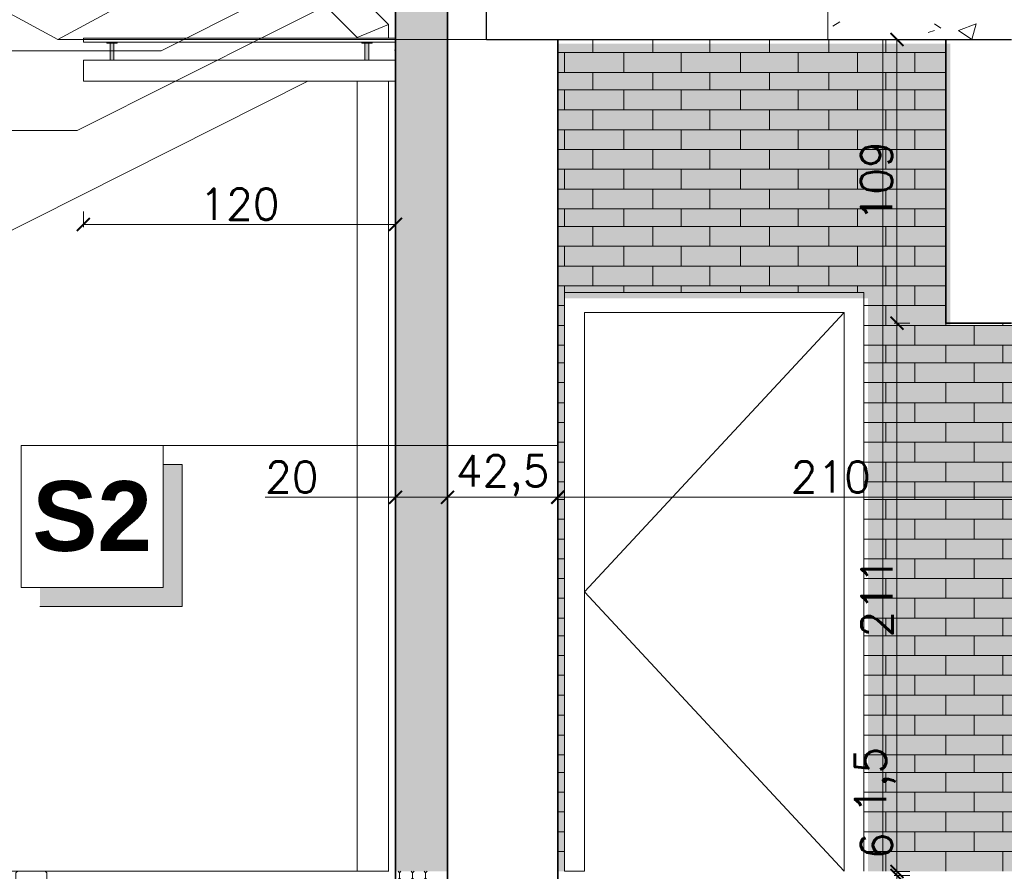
# Model space of a CAD drawing. Header units: millimetres. Extents: x -587 to 33545, y -26688 to 22494.
# Tile 255 of 256: x 8734 to 9112, y 13129 to 13457. Entities that reach past the tile are written whole.
import ezdxf
from ezdxf.lldxf.tags import DXFTag
from ezdxf.xclip import XClip

# ---------------------------------------------------------------- set-up
doc = ezdxf.new("R2010")
doc.units = ezdxf.units.MM
doc.header["$MEASUREMENT"] = 0
doc.header["$XCLIPFRAME"] = 0
for name, color, linetype, lineweight in [('A_istniejące ściany', 7, 'Continuous', 35), ('A_izolacja', 5, 'Continuous', 9), ('A_l.przerywana', 250, 'ICAD_ISO03W100', 9), ('A_l.widokowa', 250, 'Continuous', 18), ('l.przerywana', 104, 'ICAD_ISO03W100', 5), ('l.widokowa', 140, 'Continuous', 15), ('l.wypełnien', 253, 'Continuous', 5), ('l.wypełnień', 7, 'Continuous', 5), ('linia opisowa', 175, 'Continuous', 9), ('wymiarowanie', 176, 'Continuous', 9)]:
    doc.layers.add(name, color=color, linetype=linetype, lineweight=lineweight)
doc.styles.add('styl2', font='simplex.shx')
tags = doc.linetypes.add('ICAD_ISO03W100', pattern=[30, 12, -18]).pattern_tags.tags
tags[6:7] = [DXFTag(74, 4), DXFTag(75, 0), DXFTag(340, '0'), DXFTag(46, 1.0), DXFTag(50, 0.0), DXFTag(44, 0.0), DXFTag(45, 0.0)]
tags[4:5] = [DXFTag(74, 4), DXFTag(75, 0), DXFTag(340, '0'), DXFTag(46, 1.0), DXFTag(50, 0.0), DXFTag(44, 0.0), DXFTag(45, 0.0)]
doc.dimstyles.new('Skala 1-50', dxfattribs={"dimtxt": 12, "dimasz": 5, "dimexe": 1, "dimexo": 1, "dimgap": 1.5, "dimtad": 1, "dimdec": 1, "dimrnd": 0.5, "dimtxsty": 'styl2', "dimblk": 'ARCHTICK', "dimcen": 5, "dimadec": 0, "dimazin": 0, "dimtfac": 1, "dimtdec": 1, "dimtmove": 1, "dimatfit": 3, "dimldrblk": 'ARCHTICK', "dimfxl": 5, "dimfxlon": 1, "dimlwd": -1, "dimlwe": -1, "dimarcsym": 0})
pattern_1 = [(315, (0, 1.45), (5.00000155, -1e-15), [2.05061, -5.02046]), (0, (1.45, 0), (5, 5), [2.1, -2.9]), (45, (3.55, 0), (6e-16, 5.00000155), [2.05061, -5.02046]), (135, (5, 3.55), (-5.00000155, 6e-16), [2.05061, -5.02046]), (225, (1.45, 5), (-1e-15, -5.00000155), [2.05061, -5.02046]), (270, (0, 3.55), (5, -5), [2.1, -2.9])]

# ---------------------------------------------------------------- blocks, each defined once
blk = doc.blocks.new('MF2E40A70')
at = {"true_color": 0xffffff}
blk.add_hatch(color=7, dxfattribs=at).paths.add_polyline_path([(88.672, 231.07), (88.672, 195.826), (148.239, 195.826), (148.239, 231.07)])
blk = doc.blocks.new('_ArchTick')
at = {"color": 0, "linetype": 'ByBlock', "const_width": 0.15}
blk.add_lwpolyline([(-0.5, -0.5), (0.5, 0.5)], dxfattribs=at)
blk = doc.blocks.new('*D1729')
at = {"layer": 'Defpoints', "color": 0}
for p in [(8715.8, 13499.59), (8739.07, 13499.59), (8723.29, 13476.08)]:
    blk.add_point(p, dxfattribs=at)
at = {"layer": 'wymiarowanie', "color": 0}
for p, q in [((8720.8, 13499.59), (8714.8, 13499.59)), ((8715.8, 13476.08), (8715.8, 13499.59)), ((8720.8, 13476.08), (8714.8, 13476.08))]:
    blk.add_line(p, q, dxfattribs=at)
at = {"layer": 'wymiarowanie', "color": 0, "xscale": 5, "yscale": 5, "zscale": 5}
for p, rotation in [((8715.8, 13499.59), 90), ((8715.8, 13476.08), 270)]:
    blk.add_blockref('_ArchTick', p, dxfattribs=dict(at, rotation=rotation))
at = {"layer": 'wymiarowanie', "color": 0, "insert": (8707.44, 13454.02), "char_height": 12, "attachment_point": 5, "rotation": 90, "style": 'styl2'}
blk.add_mtext('23,5', dxfattribs=at)
blk = doc.blocks.new('*D1732')
at = {"layer": 'Defpoints', "color": 0}
for p in [(9089.93, 13449.08), (9071.17, 13339.94), (9089.93, 13339.94)]:
    blk.add_point(p, dxfattribs=at)
at = {"layer": 'wymiarowanie', "color": 0}
for p, q in [((9076.17, 13449.08), (9070.17, 13449.08)), ((9071.17, 13449.08), (9071.17, 13339.94)), ((9076.17, 13339.94), (9070.17, 13339.94))]:
    blk.add_line(p, q, dxfattribs=at)
at = {"layer": 'wymiarowanie', "color": 0, "xscale": 5, "yscale": 5, "zscale": 5}
for p, rotation in [((9071.17, 13449.08), 90), ((9071.17, 13339.94), 270)]:
    blk.add_blockref('_ArchTick', p, dxfattribs=dict(at, rotation=rotation))
at = {"layer": 'wymiarowanie', "color": 0, "insert": (9063.36, 13394.51), "char_height": 12, "attachment_point": 5, "rotation": 90, "style": 'styl2'}
blk.add_mtext('109', dxfattribs=at)
blk = doc.blocks.new('*D1733')
at = {"layer": 'Defpoints', "color": 0}
for p in [(9089.93, 13339.94), (9071.17, 13129.01), (9083.89, 13129.01)]:
    blk.add_point(p, dxfattribs=at)
at = {"layer": 'wymiarowanie', "color": 0}
for p, q in [((9076.17, 13339.94), (9070.17, 13339.94)), ((9071.17, 13339.94), (9071.17, 13129.01)), ((9076.17, 13129.01), (9070.17, 13129.01))]:
    blk.add_line(p, q, dxfattribs=at)
at = {"layer": 'wymiarowanie', "color": 0, "xscale": 5, "yscale": 5, "zscale": 5}
for p, rotation in [((9071.17, 13339.94), 90), ((9071.17, 13129.01), 270)]:
    blk.add_blockref('_ArchTick', p, dxfattribs=dict(at, rotation=rotation))
at = {"layer": 'wymiarowanie', "color": 0, "insert": (9063.52, 13234.47), "char_height": 12, "attachment_point": 5, "rotation": 90, "style": 'styl2'}
blk.add_mtext('211', dxfattribs=at)
blk = doc.blocks.new('*D1738')
at = {"layer": 'Defpoints', "color": 0}
for p in [(9071.17, 13127.5), (9083.89, 13129.01), (9083.89, 13127.5)]:
    blk.add_point(p, dxfattribs=at)
at = {"layer": 'wymiarowanie', "color": 0}
for p, q in [((9071.17, 13129.01), (9071.17, 13175.6)), ((9071.17, 13129.01), (9071.17, 13134.01)), ((9076.17, 13129.01), (9070.17, 13129.01)), ((9076.17, 13127.5), (9070.17, 13127.5)), ((9071.17, 13129.01), (9071.17, 13127.5)), ((9071.17, 13127.5), (9071.17, 13122.5))]:
    blk.add_line(p, q, dxfattribs=at)
at = {"layer": 'wymiarowanie', "color": 0, "xscale": 5, "yscale": 5, "zscale": 5}
for p, rotation in [((9071.17, 13129.01), 270), ((9071.17, 13127.5), 90)]:
    blk.add_blockref('_ArchTick', p, dxfattribs=dict(at, rotation=rotation))
at = {"layer": 'wymiarowanie', "color": 0, "insert": (9062.85, 13164.08), "char_height": 12, "attachment_point": 5, "rotation": 90, "style": 'styl2'}
blk.add_mtext('1,5', dxfattribs=at)
blk = doc.blocks.new('*D1739')
at = {"layer": 'Defpoints', "color": 0}
for p in [(9083.89, 13127.5), (9071.17, 13121.49), (9086.06, 13121.49)]:
    blk.add_point(p, dxfattribs=at)
at = {"layer": 'wymiarowanie', "color": 0}
for p, q in [((9071.17, 13127.5), (9071.17, 13144.08)), ((9076.17, 13127.5), (9070.17, 13127.5)), ((9071.17, 13127.5), (9071.17, 13121.49)), ((9076.17, 13121.49), (9070.17, 13121.49))]:
    blk.add_line(p, q, dxfattribs=at)
at = {"layer": 'wymiarowanie', "color": 0, "xscale": 5, "yscale": 5, "zscale": 5}
for p, rotation in [((9071.17, 13127.5), 90), ((9071.17, 13121.49), 270)]:
    blk.add_blockref('_ArchTick', p, dxfattribs=dict(at, rotation=rotation))
at = {"layer": 'wymiarowanie', "color": 0, "insert": (9063.36, 13138.88), "char_height": 12, "attachment_point": 5, "rotation": 90, "style": 'styl2'}
blk.add_mtext('6', dxfattribs=at)
blk = doc.blocks.new('*D2386')
at = {"layer": 'Defpoints', "color": 0}
for p in [(8758.43, 13433.1), (8878.43, 13433.1), (8878.43, 13377.94)]:
    blk.add_point(p, dxfattribs=at)
at = {"layer": 'wymiarowanie', "color": 0}
for p, q in [((8758.43, 13382.94), (8758.43, 13376.94)), ((8878.43, 13382.94), (8878.43, 13376.94)), ((8758.43, 13377.94), (8878.43, 13377.94))]:
    blk.add_line(p, q, dxfattribs=at)
at = {"layer": 'wymiarowanie', "color": 0, "xscale": 5, "yscale": 5, "zscale": 5, "rotation": 180}
blk.add_blockref('_ArchTick', (8758.43, 13377.94), dxfattribs=at)
at = {"layer": 'wymiarowanie', "color": 0, "xscale": 5, "yscale": 5, "zscale": 5}
blk.add_blockref('_ArchTick', (8878.43, 13377.94), dxfattribs=at)
at = {"layer": 'wymiarowanie', "color": 0, "insert": (8818.43, 13385.74), "char_height": 12, "attachment_point": 5, "style": 'styl2'}
blk.add_mtext('120', dxfattribs=at)
blk = doc.blocks.new('*D2387')
at = {"layer": 'Defpoints', "color": 0}
for p in [(8748.64, 13845.32), (8498.18, 13054.1), (8513.43, 13054.1)]:
    blk.add_point(p, dxfattribs=at)
at = {"layer": 'wymiarowanie', "color": 0}
for p, q in [((8508.18, 13845.32), (8497.18, 13845.32)), ((8498.18, 13845.32), (8498.18, 13054.1)), ((8508.18, 13054.1), (8497.18, 13054.1))]:
    blk.add_line(p, q, dxfattribs=at)
at = {"layer": 'wymiarowanie', "color": 0, "xscale": 5, "yscale": 5, "zscale": 5}
for p, rotation in [((8498.18, 13845.32), 90), ((8498.18, 13054.1), 270)]:
    blk.add_blockref('_ArchTick', p, dxfattribs=dict(at, rotation=rotation))
at = {"layer": 'wymiarowanie', "color": 0, "insert": (8490.37, 13486.2), "char_height": 12, "attachment_point": 5, "rotation": 90, "style": 'styl2'}
blk.add_mtext('791', dxfattribs=at)
blk = doc.blocks.new('*D2388')
at = {"layer": 'Defpoints', "color": 0}
for p in [(8878.43, 13292.89), (8898.43, 13292.89), (8898.43, 13272.96)]:
    blk.add_point(p, dxfattribs=at)
at = {"layer": 'wymiarowanie', "color": 0}
for p, q in [((8878.43, 13282.96), (8878.43, 13271.96)), ((8898.43, 13282.96), (8898.43, 13271.96)), ((8878.43, 13272.96), (8828.34, 13272.96)), ((8878.43, 13272.96), (8898.43, 13272.96))]:
    blk.add_line(p, q, dxfattribs=at)
at = {"layer": 'wymiarowanie', "color": 0, "xscale": 5, "yscale": 5, "zscale": 5, "rotation": 180}
blk.add_blockref('_ArchTick', (8878.43, 13272.96), dxfattribs=at)
at = {"layer": 'wymiarowanie', "color": 0, "xscale": 5, "yscale": 5, "zscale": 5}
blk.add_blockref('_ArchTick', (8898.43, 13272.96), dxfattribs=at)
at = {"layer": 'wymiarowanie', "color": 0, "insert": (8838.58, 13280.76), "char_height": 12, "attachment_point": 5, "style": 'styl2'}
blk.add_mtext('20', dxfattribs=at)
blk = doc.blocks.new('*D2389')
at = {"layer": 'Defpoints', "color": 0}
for p in [(8940.76, 13294.13), (8898.43, 13292.89), (8940.76, 13272.96)]:
    blk.add_point(p, dxfattribs=at)
at = {"layer": 'wymiarowanie', "color": 0}
for p, q in [((8898.43, 13282.96), (8898.43, 13271.96)), ((8940.76, 13282.96), (8940.76, 13271.96)), ((8898.43, 13272.96), (8940.76, 13272.96))]:
    blk.add_line(p, q, dxfattribs=at)
at = {"layer": 'wymiarowanie', "color": 0, "xscale": 5, "yscale": 5, "zscale": 5, "rotation": 180}
blk.add_blockref('_ArchTick', (8898.43, 13272.96), dxfattribs=at)
at = {"layer": 'wymiarowanie', "color": 0, "xscale": 5, "yscale": 5, "zscale": 5}
blk.add_blockref('_ArchTick', (8940.76, 13272.96), dxfattribs=at)
at = {"layer": 'wymiarowanie', "color": 0, "insert": (8919.6, 13281.31), "char_height": 12, "attachment_point": 5, "style": 'styl2'}
blk.add_mtext('42,5', dxfattribs=at)
blk = doc.blocks.new('*D2390')
at = {"layer": 'Defpoints', "color": 0}
for p in [(8940.76, 13294.13), (9150.79, 13294.13), (9150.79, 13272.96)]:
    blk.add_point(p, dxfattribs=at)
at = {"layer": 'wymiarowanie', "color": 0}
for p, q in [((8940.76, 13282.96), (8940.76, 13271.96)), ((9150.79, 13282.96), (9150.79, 13271.96)), ((8940.76, 13272.96), (9150.79, 13272.96))]:
    blk.add_line(p, q, dxfattribs=at)
at = {"layer": 'wymiarowanie', "color": 0, "xscale": 5, "yscale": 5, "zscale": 5, "rotation": 180}
blk.add_blockref('_ArchTick', (8940.76, 13272.96), dxfattribs=at)
at = {"layer": 'wymiarowanie', "color": 0, "xscale": 5, "yscale": 5, "zscale": 5}
blk.add_blockref('_ArchTick', (9150.79, 13272.96), dxfattribs=at)
at = {"layer": 'wymiarowanie', "color": 0, "insert": (9045.78, 13280.76), "char_height": 12, "attachment_point": 5, "style": 'styl2'}
blk.add_mtext('210', dxfattribs=at)

msp = doc.modelspace()

# ---------------------------------------------------------------- hatches: boundary and pattern name
at = {"layer": 'l.wypełnien', "true_color": 0xc9c9c9}
h = msp.add_hatch(color=9, dxfattribs=at)
h.paths.add_polyline_path([(8769.43, 13441.1), (8769.43, 13447.6), (8770.18, 13447.6), (8770.18, 13441.1)])
h.paths.add_polyline_path([(8768.68, 13441.1), (8768.68, 13447.6), (8769.43, 13447.6), (8769.43, 13441.1)])
h.paths.add_polyline_path([(8769.43, 13447.6), (8768.68, 13447.6), (8767.43, 13447.6), (8767.43, 13448.1), (8769.43, 13448.1)])
h.paths.add_polyline_path([(8771.43, 13447.6), (8770.18, 13447.6), (8769.43, 13447.6), (8769.43, 13448.1), (8771.43, 13448.1)])
h = msp.add_hatch(color=9, dxfattribs=at)
h.paths.add_polyline_path([(8867.43, 13441.1), (8867.43, 13447.6), (8866.68, 13447.6), (8866.68, 13441.1)])
h.paths.add_polyline_path([(8868.18, 13441.1), (8868.18, 13447.6), (8867.43, 13447.6), (8867.43, 13441.1)])
h.paths.add_polyline_path([(8867.43, 13447.6), (8868.18, 13447.6), (8869.43, 13447.6), (8869.43, 13448.1), (8867.43, 13448.1)])
h.paths.add_polyline_path([(8865.43, 13447.6), (8866.68, 13447.6), (8867.43, 13447.6), (8867.43, 13448.1), (8865.43, 13448.1)])
at = {"layer": 'l.wypełnien'}
h = msp.add_hatch(dxfattribs=at)
h.set_pattern_fill('OCTAGON', color=5, scale=5, style=0)
h.set_pattern_definition(pattern_1)
h.paths.add_polyline_path([(8875.82, 13088.08), (8875.82, 13035.15), (8890.82, 13035.15), (8890.82, 13116.08), (8878.43, 13116.08), (8875.82, 13116.08)])
h.paths.add_polyline_path([(8875.82, 13015.1), (8875.82, 12989.34), (8890.82, 12989.34), (8890.82, 13035.15), (8875.82, 13035.15)])
h.paths.add_polyline_path([(8890.82, 13116.08), (8890.82, 13129.08), (8878.43, 13129.08), (8878.43, 13116.08)])
at = {"layer": 'l.wypełnień'}
h = msp.add_hatch(dxfattribs=at)
h.set_pattern_fill('OCTAGON', color=5, scale=5, style=0)
h.set_pattern_definition(pattern_1)
h.paths.add_polyline_path([(8898.43, 13292.89), (8898.43, 13476.08), (8893.3, 13476.08), (8893.3, 13483.69), (8888.17, 13483.69), (8888.17, 13497.23), (8868.43, 13487.87), (8868.43, 13483.85), (8868.43, 13471.85), (8873.43, 13471.85), (8873.43, 13461.85), (8878.43, 13461.85), (8878.43, 13292.89)])
h.paths.add_polyline_path([(8878.43, 13129.08), (8890.82, 13129.08), (8898.43, 13129.08), (8898.43, 13292.89), (8878.43, 13292.89)])
h.paths.add_polyline_path([(8868.43, 13499.03), (8878.43, 13499.03), (8878.43, 13492.61), (8868.43, 13487.87)])
h.paths.add_polyline_path([(8888.17, 13497.23), (8888.17, 13499.03), (8878.43, 13499.03), (8878.43, 13492.61)])
at = {"layer": 'linia opisowa'}
msp.add_hatch(color=256, dxfattribs=at).paths.add_polyline_path([(8796.37, 13285.6), (8789.08, 13285.6), (8789.08, 13238.26), (8741.74, 13238.26), (8741.74, 13230.98), (8796.37, 13230.98)])

# ---------------------------------------------------------------- linework, layer by layer
at = {"color": 250, "linetype": 'Continuous', "lineweight": 30, "true_color": 0x231f20}
for points in [[(8913.43, 13449.08), (8913.43, 13475.08)], [(8913.43, 13449.08), (9115.23, 13449.08), (9115.23, 13449.08)], [(8940.76, 13050.37), (8940.76, 13129.08), (8940.76, 13129.08)]]:
    msp.add_lwpolyline(points, dxfattribs=at)
at = {"color": 250, "linetype": 'Continuous', "lineweight": 5, "true_color": 0x231f20}
for points in [[(9046.6, 13454.21), (9049.25, 13455.86), (9049.25, 13455.86)], [(9083.15, 13451.73), (9085.63, 13452.56), (9085.63, 13452.56)], [(9085.63, 13455.04), (9088.11, 13453.38), (9088.11, 13453.38)], [(9094.89, 13452.56), (9101.67, 13455.04), (9101.67, 13455.04)], [(9094.89, 13452.56), (9100.02, 13449.08), (9100.02, 13449.08)], [(9100.02, 13449.08), (9101.67, 13455.04), (9101.67, 13455.04)], [(8943.41, 13351.68), (8943.41, 13129.08), (8943.41, 13129.08)], [(8943.41, 13351.68), (9058.51, 13351.68), (9058.51, 13351.68)], [(8943.41, 13351.68), (8943.41, 13129.08), (8943.41, 13129.08)], [(9058.51, 13351.68), (8943.41, 13351.68), (8943.41, 13351.68)], [(9058.51, 13129.08), (9058.51, 13351.68), (9058.51, 13351.68)], [(9058.51, 13129.08), (9058.51, 13351.68), (9058.51, 13351.68)], [(8951.02, 13129.08), (8951.02, 13344.07), (8951.02, 13344.07)], [(8951.02, 13344.07), (9050.9, 13344.07), (9050.9, 13344.07)], [(8951.02, 13129.08), (8951.02, 13344.07), (8951.02, 13344.07)], [(8951.02, 13344.07), (9050.9, 13344.07), (9050.9, 13344.07)], [(9050.9, 13344.07), (8951.02, 13344.07), (8951.02, 13344.07)], [(8951.02, 13344.07), (8951.02, 13129.08), (8951.02, 13129.08)], [(9050.9, 13344.07), (9050.9, 13129.08), (9050.9, 13129.08)], [(9050.9, 13344.07), (9050.9, 13129.08), (9050.9, 13129.08)], [(9050.9, 13129.08), (9050.9, 13344.07), (9050.9, 13344.07)], [(8943.41, 13129.08), (8951.02, 13129.08), (8951.02, 13129.08)]]:
    msp.add_lwpolyline(points, dxfattribs=at)
at = {"color": 250, "linetype": 'Continuous', "lineweight": 15, "true_color": 0x231f20}
msp.add_lwpolyline([(8940.76, 13129.08), (8940.76, 13449.08)], dxfattribs=at)
at = {"color": 254, "linetype": 'Continuous', "lineweight": 5, "true_color": 0xdad9d9}
for points in [[(8954.32, 13444.12), (8954.32, 13449.08), (8954.32, 13449.08)], [(8977.31, 13444.12), (8977.31, 13449.08), (8977.31, 13449.08)], [(8999.31, 13444.12), (8999.31, 13449.08), (8999.31, 13449.08)], [(9022.13, 13444.12), (9022.13, 13449.08), (9022.13, 13449.08)], [(9044.95, 13444.12), (9044.95, 13449.08), (9044.95, 13449.08)], [(9066.94, 13444.12), (9066.94, 13449.08), (9066.94, 13449.08)], [(9089.93, 13444.12), (9089.93, 13449.08), (9089.93, 13449.08)], [(8940.76, 13444.12), (9089.93, 13444.12), (9089.93, 13444.12)], [(8943.41, 13436.35), (8943.41, 13444.12), (8943.41, 13444.12)], [(8966.23, 13436.35), (8966.23, 13444.12), (8966.23, 13444.12)], [(8988.23, 13436.35), (8988.23, 13444.12), (8988.23, 13444.12)], [(9011.05, 13436.35), (9011.05, 13444.12), (9011.05, 13444.12)], [(9033.21, 13436.35), (9033.21, 13444.12), (9033.21, 13444.12)], [(9056.03, 13436.35), (9056.03, 13444.12), (9056.03, 13444.12)], [(9078.02, 13436.35), (9078.02, 13444.12), (9078.02, 13444.12)], [(8940.76, 13436.35), (9089.93, 13436.35), (9089.93, 13436.35)], [(8954.32, 13429.74), (8954.32, 13436.35), (8954.32, 13436.35)], [(8977.31, 13429.74), (8977.31, 13436.35), (8977.31, 13436.35)], [(8999.31, 13429.74), (8999.31, 13436.35), (8999.31, 13436.35)], [(9022.13, 13429.74), (9022.13, 13436.35), (9022.13, 13436.35)], [(9044.95, 13429.74), (9044.95, 13436.35), (9044.95, 13436.35)], [(9066.94, 13429.74), (9066.94, 13436.35), (9066.94, 13436.35)], [(9089.93, 13429.74), (9089.93, 13436.35), (9089.93, 13436.35)], [(8940.76, 13429.74), (9089.93, 13429.74), (9089.93, 13429.74)], [(8943.41, 13421.96), (8943.41, 13429.74), (8943.41, 13429.74)], [(8966.23, 13421.96), (8966.23, 13429.74), (8966.23, 13429.74)], [(8988.23, 13421.96), (8988.23, 13429.74), (8988.23, 13429.74)], [(9011.05, 13421.96), (9011.05, 13429.74), (9011.05, 13429.74)], [(9033.21, 13421.96), (9033.21, 13429.74), (9033.21, 13429.74)], [(9056.03, 13421.96), (9056.03, 13429.74), (9056.03, 13429.74)], [(9078.02, 13421.96), (9078.02, 13429.74), (9078.02, 13429.74)], [(8940.76, 13421.96), (9089.93, 13421.96), (9089.93, 13421.96)], [(8954.32, 13414.36), (8954.32, 13421.96), (8954.32, 13421.96)], [(8977.31, 13414.36), (8977.31, 13421.96), (8977.31, 13421.96)], [(8999.31, 13414.36), (8999.31, 13421.96), (8999.31, 13421.96)], [(9022.13, 13414.36), (9022.13, 13421.96), (9022.13, 13421.96)], [(9044.95, 13414.36), (9044.95, 13421.96), (9044.95, 13421.96)], [(9066.94, 13414.36), (9066.94, 13421.96), (9066.94, 13421.96)], [(9089.93, 13414.36), (9089.93, 13421.96), (9089.93, 13421.96)], [(8940.76, 13414.36), (9089.93, 13414.36), (9089.93, 13414.36)], [(8943.41, 13406.75), (8943.41, 13414.36), (8943.41, 13414.36)], [(8966.23, 13406.75), (8966.23, 13414.36), (8966.23, 13414.36)], [(8988.23, 13406.75), (8988.23, 13414.36), (8988.23, 13414.36)], [(9011.05, 13406.75), (9011.05, 13414.36), (9011.05, 13414.36)], [(9033.21, 13406.75), (9033.21, 13414.36), (9033.21, 13414.36)], [(9056.03, 13406.75), (9056.03, 13414.36), (9056.03, 13414.36)], [(9078.02, 13406.75), (9078.02, 13414.36), (9078.02, 13414.36)], [(8940.76, 13406.75), (9089.93, 13406.75), (9089.93, 13406.75)], [(8954.32, 13399.14), (8954.32, 13406.75), (8954.32, 13406.75)], [(8977.31, 13399.14), (8977.31, 13406.75), (8977.31, 13406.75)], [(8999.31, 13399.14), (8999.31, 13406.75), (8999.31, 13406.75)], [(9022.13, 13399.14), (9022.13, 13406.75), (9022.13, 13406.75)], [(9044.95, 13399.14), (9044.95, 13406.75), (9044.95, 13406.75)], [(9066.94, 13399.14), (9066.94, 13406.75), (9066.94, 13406.75)], [(9089.93, 13399.14), (9089.93, 13406.75), (9089.93, 13406.75)], [(8940.76, 13399.14), (9089.93, 13399.14), (9089.93, 13399.14)], [(8943.41, 13391.53), (8943.41, 13399.14), (8943.41, 13399.14)], [(8966.23, 13391.53), (8966.23, 13399.14), (8966.23, 13399.14)], [(8988.23, 13391.53), (8988.23, 13399.14), (8988.23, 13399.14)], [(9011.05, 13391.53), (9011.05, 13399.14), (9011.05, 13399.14)], [(9033.21, 13391.53), (9033.21, 13399.14), (9033.21, 13399.14)], [(9056.03, 13391.53), (9056.03, 13399.14), (9056.03, 13399.14)], [(9078.02, 13391.53), (9078.02, 13399.14), (9078.02, 13399.14)], [(8940.76, 13391.53), (9089.93, 13391.53), (9089.93, 13391.53)], [(8954.32, 13383.93), (8954.32, 13391.53), (8954.32, 13391.53)], [(8977.31, 13383.93), (8977.31, 13391.53), (8977.31, 13391.53)], [(8999.31, 13383.93), (8999.31, 13391.53), (8999.31, 13391.53)], [(9022.13, 13383.93), (9022.13, 13391.53), (9022.13, 13391.53)], [(9044.95, 13383.93), (9044.95, 13391.53), (9044.95, 13391.53)], [(9066.94, 13383.93), (9066.94, 13391.53), (9066.94, 13391.53)], [(9089.93, 13383.93), (9089.93, 13391.53), (9089.93, 13391.53)], [(8940.76, 13383.93), (9089.93, 13383.93), (9089.93, 13383.93)], [(8943.41, 13377.15), (8943.41, 13383.93), (8943.41, 13383.93)], [(8966.23, 13377.15), (8966.23, 13383.93), (8966.23, 13383.93)], [(8988.23, 13377.15), (8988.23, 13383.93), (8988.23, 13383.93)], [(9011.05, 13377.15), (9011.05, 13383.93), (9011.05, 13383.93)], [(9033.21, 13377.15), (9033.21, 13383.93), (9033.21, 13383.93)], [(9056.03, 13377.15), (9056.03, 13383.93), (9056.03, 13383.93)], [(9078.02, 13377.15), (9078.02, 13383.93), (9078.02, 13383.93)], [(8940.76, 13377.15), (9089.93, 13377.15), (9089.93, 13377.15)], [(8954.32, 13369.54), (8954.32, 13377.15), (8954.32, 13377.15)], [(8977.31, 13369.54), (8977.31, 13377.15), (8977.31, 13377.15)], [(8999.31, 13369.54), (8999.31, 13377.15), (8999.31, 13377.15)], [(9022.13, 13369.54), (9022.13, 13377.15), (9022.13, 13377.15)], [(9044.95, 13369.54), (9044.95, 13377.15), (9044.95, 13377.15)], [(9066.94, 13369.54), (9066.94, 13377.15), (9066.94, 13377.15)], [(9089.93, 13369.54), (9089.93, 13377.15), (9089.93, 13377.15)], [(8940.76, 13369.54), (9089.93, 13369.54), (9089.93, 13369.54)], [(8943.41, 13361.93), (8943.41, 13369.54), (8943.41, 13369.54)], [(8966.23, 13361.93), (8966.23, 13369.54), (8966.23, 13369.54)], [(8988.23, 13361.93), (8988.23, 13369.54), (8988.23, 13369.54)], [(9011.05, 13361.93), (9011.05, 13369.54), (9011.05, 13369.54)], [(9033.21, 13361.93), (9033.21, 13369.54), (9033.21, 13369.54)], [(9056.03, 13361.93), (9056.03, 13369.54), (9056.03, 13369.54)], [(9078.02, 13361.93), (9078.02, 13369.54), (9078.02, 13369.54)], [(8940.76, 13361.93), (9089.93, 13361.93), (9089.93, 13361.93)], [(8954.32, 13354.32), (8954.32, 13361.93), (8954.32, 13361.93)], [(8977.31, 13354.32), (8977.31, 13361.93), (8977.31, 13361.93)], [(8999.31, 13354.32), (8999.31, 13361.93), (8999.31, 13361.93)], [(9022.13, 13354.32), (9022.13, 13361.93), (9022.13, 13361.93)], [(9044.95, 13354.32), (9044.95, 13361.93), (9044.95, 13361.93)], [(9066.94, 13354.32), (9066.94, 13361.93), (9066.94, 13361.93)], [(9089.93, 13354.32), (9089.93, 13361.93), (9089.93, 13361.93)], [(8940.76, 13354.32), (9089.93, 13354.32), (9089.93, 13354.32)], [(8943.41, 13346.72), (8943.41, 13354.32), (8943.41, 13354.32)], [(8966.23, 13351.68), (8966.23, 13354.32), (8966.23, 13354.32)], [(8988.23, 13351.68), (8988.23, 13354.32), (8988.23, 13354.32)], [(9011.05, 13351.68), (9011.05, 13354.32), (9011.05, 13354.32)], [(9033.21, 13351.68), (9033.21, 13354.32), (9033.21, 13354.32)], [(9056.03, 13351.68), (9056.03, 13354.32), (9056.03, 13354.32)], [(9078.02, 13346.72), (9078.02, 13354.32), (9078.02, 13354.32)], [(8940.76, 13346.72), (8943.41, 13346.72), (8943.41, 13346.72)], [(9058.51, 13346.72), (9089.93, 13346.72), (9089.93, 13346.72)], [(9066.94, 13339.11), (9066.94, 13346.72), (9066.94, 13346.72)], [(9089.93, 13339.11), (9089.93, 13346.72), (9089.93, 13346.72)], [(8940.76, 13339.11), (8943.41, 13339.11), (8943.41, 13339.11)], [(8943.41, 13331.5), (8943.41, 13339.11), (8943.41, 13339.11)], [(9058.51, 13339.11), (9150.79, 13339.11), (9150.79, 13339.11)], [(9078.02, 13331.5), (9078.02, 13339.11), (9078.02, 13339.11)], [(9100.85, 13331.5), (9100.85, 13339.11), (9100.85, 13339.11)], [(9111.93, 13339.11), (9111.93, 13339.94), (9111.93, 13339.94)], [(8940.76, 13331.5), (8943.41, 13331.5), (8943.41, 13331.5)], [(9058.51, 13331.5), (9150.79, 13331.5), (9150.79, 13331.5)], [(9066.94, 13324.72), (9066.94, 13331.5), (9066.94, 13331.5)], [(9089.93, 13324.72), (9089.93, 13331.5), (9089.93, 13331.5)], [(9111.93, 13324.72), (9111.93, 13331.5), (9111.93, 13331.5)], [(8940.76, 13324.72), (8943.41, 13324.72), (8943.41, 13324.72)], [(8943.41, 13317.12), (8943.41, 13324.72), (8943.41, 13324.72)], [(9058.51, 13324.72), (9150.79, 13324.72), (9150.79, 13324.72)], [(9078.02, 13317.12), (9078.02, 13324.72), (9078.02, 13324.72)], [(9100.85, 13317.12), (9100.85, 13324.72), (9100.85, 13324.72)], [(8940.76, 13317.12), (8943.41, 13317.12), (8943.41, 13317.12)], [(9058.51, 13317.12), (9150.79, 13317.12), (9150.79, 13317.12)], [(9066.94, 13309.34), (9066.94, 13317.12), (9066.94, 13317.12)], [(9089.93, 13309.34), (9089.93, 13317.12), (9089.93, 13317.12)], [(9111.93, 13309.34), (9111.93, 13317.12), (9111.93, 13317.12)], [(8940.76, 13309.34), (8943.41, 13309.34), (8943.41, 13309.34)], [(8943.41, 13301.74), (8943.41, 13309.34), (8943.41, 13309.34)], [(9058.51, 13309.34), (9150.79, 13309.34), (9150.79, 13309.34)], [(9078.02, 13301.74), (9078.02, 13309.34), (9078.02, 13309.34)], [(9100.85, 13301.74), (9100.85, 13309.34), (9100.85, 13309.34)], [(8940.76, 13301.74), (8943.41, 13301.74), (8943.41, 13301.74)], [(9058.51, 13301.74), (9150.79, 13301.74), (9150.79, 13301.74)], [(9066.94, 13294.13), (9066.94, 13301.74), (9066.94, 13301.74)], [(9089.93, 13294.13), (9089.93, 13301.74), (9089.93, 13301.74)], [(9111.93, 13294.13), (9111.93, 13301.74), (9111.93, 13301.74)], [(8940.76, 13294.13), (8943.41, 13294.13), (8943.41, 13294.13)], [(8943.41, 13286.52), (8943.41, 13294.13), (8943.41, 13294.13)], [(9058.51, 13294.13), (9150.79, 13294.13), (9150.79, 13294.13)], [(9078.02, 13286.52), (9078.02, 13294.13), (9078.02, 13294.13)], [(9100.85, 13286.52), (9100.85, 13294.13), (9100.85, 13294.13)], [(8940.76, 13286.52), (8943.41, 13286.52), (8943.41, 13286.52)], [(9058.51, 13286.52), (9150.79, 13286.52), (9150.79, 13286.52)], [(9066.94, 13278.91), (9066.94, 13286.52), (9066.94, 13286.52)], [(9089.93, 13278.91), (9089.93, 13286.52), (9089.93, 13286.52)], [(9111.93, 13278.91), (9111.93, 13286.52), (9111.93, 13286.52)], [(8940.76, 13278.91), (8943.41, 13278.91), (8943.41, 13278.91)], [(8943.41, 13272.13), (8943.41, 13278.91), (8943.41, 13278.91)], [(9058.51, 13278.91), (9150.79, 13278.91), (9150.79, 13278.91)], [(9078.02, 13272.13), (9078.02, 13278.91), (9078.02, 13278.91)], [(9100.85, 13272.13), (9100.85, 13278.91), (9100.85, 13278.91)], [(8940.76, 13272.13), (8943.41, 13272.13), (8943.41, 13272.13)], [(9058.51, 13272.13), (9150.79, 13272.13), (9150.79, 13272.13)], [(9066.94, 13264.53), (9066.94, 13272.13), (9066.94, 13272.13)], [(9089.93, 13264.53), (9089.93, 13272.13), (9089.93, 13272.13)], [(9111.93, 13264.53), (9111.93, 13272.13), (9111.93, 13272.13)], [(8940.76, 13264.53), (8943.41, 13264.53), (8943.41, 13264.53)], [(8943.41, 13256.92), (8943.41, 13264.53), (8943.41, 13264.53)], [(9058.51, 13264.53), (9150.79, 13264.53), (9150.79, 13264.53)], [(9078.02, 13256.92), (9078.02, 13264.53), (9078.02, 13264.53)], [(9100.85, 13256.92), (9100.85, 13264.53), (9100.85, 13264.53)], [(8940.76, 13256.92), (8943.41, 13256.92), (8943.41, 13256.92)], [(9058.51, 13256.92), (9150.79, 13256.92), (9150.79, 13256.92)], [(9066.94, 13249.31), (9066.94, 13256.92), (9066.94, 13256.92)], [(9089.93, 13249.31), (9089.93, 13256.92), (9089.93, 13256.92)], [(9111.93, 13249.31), (9111.93, 13256.92), (9111.93, 13256.92)], [(8940.76, 13249.31), (8943.41, 13249.31), (8943.41, 13249.31)], [(8943.41, 13241.7), (8943.41, 13249.31), (8943.41, 13249.31)], [(9058.51, 13249.31), (9150.79, 13249.31), (9150.79, 13249.31)], [(9078.02, 13241.7), (9078.02, 13249.31), (9078.02, 13249.31)], [(9100.85, 13241.7), (9100.85, 13249.31), (9100.85, 13249.31)], [(8940.76, 13241.7), (8943.41, 13241.7), (8943.41, 13241.7)], [(9058.51, 13241.7), (9150.79, 13241.7), (9150.79, 13241.7)], [(9066.94, 13234.1), (9066.94, 13241.7), (9066.94, 13241.7)], [(9089.93, 13234.1), (9089.93, 13241.7), (9089.93, 13241.7)], [(9111.93, 13234.1), (9111.93, 13241.7), (9111.93, 13241.7)], [(8940.76, 13234.1), (8943.41, 13234.1), (8943.41, 13234.1)], [(8943.41, 13226.49), (8943.41, 13234.1), (8943.41, 13234.1)], [(9058.51, 13234.1), (9150.79, 13234.1), (9150.79, 13234.1)], [(9078.02, 13226.49), (9078.02, 13234.1), (9078.02, 13234.1)], [(9100.85, 13226.49), (9100.85, 13234.1), (9100.85, 13234.1)], [(8940.76, 13226.49), (8943.41, 13226.49), (8943.41, 13226.49)], [(9058.51, 13226.49), (9150.79, 13226.49), (9150.79, 13226.49)], [(9066.94, 13219.71), (9066.94, 13226.49), (9066.94, 13226.49)], [(9089.93, 13219.71), (9089.93, 13226.49), (9089.93, 13226.49)], [(9111.93, 13219.71), (9111.93, 13226.49), (9111.93, 13226.49)], [(8940.76, 13219.71), (8943.41, 13219.71), (8943.41, 13219.71)], [(8943.41, 13212.1), (8943.41, 13219.71), (8943.41, 13219.71)], [(9058.51, 13219.71), (9150.79, 13219.71), (9150.79, 13219.71)], [(9078.02, 13212.1), (9078.02, 13219.71), (9078.02, 13219.71)], [(9100.85, 13212.1), (9100.85, 13219.71), (9100.85, 13219.71)], [(8940.76, 13212.1), (8943.41, 13212.1), (8943.41, 13212.1)], [(9058.51, 13212.1), (9150.79, 13212.1), (9150.79, 13212.1)], [(9066.94, 13204.5), (9066.94, 13212.1), (9066.94, 13212.1)], [(9089.93, 13204.5), (9089.93, 13212.1), (9089.93, 13212.1)], [(9111.93, 13204.5), (9111.93, 13212.1), (9111.93, 13212.1)], [(8940.76, 13204.5), (8943.41, 13204.5), (8943.41, 13204.5)], [(8943.41, 13196.89), (8943.41, 13204.5), (8943.41, 13204.5)], [(9058.51, 13204.5), (9150.79, 13204.5), (9150.79, 13204.5)], [(9078.02, 13196.89), (9078.02, 13204.5), (9078.02, 13204.5)], [(9100.85, 13196.89), (9100.85, 13204.5), (9100.85, 13204.5)], [(8940.76, 13196.89), (8943.41, 13196.89), (8943.41, 13196.89)], [(9058.51, 13196.89), (9150.79, 13196.89), (9150.79, 13196.89)], [(9066.94, 13189.12), (9066.94, 13196.89), (9066.94, 13196.89)], [(9089.93, 13189.12), (9089.93, 13196.89), (9089.93, 13196.89)], [(9111.93, 13189.12), (9111.93, 13196.89), (9111.93, 13196.89)], [(8940.76, 13189.12), (8943.41, 13189.12), (8943.41, 13189.12)], [(8943.41, 13181.51), (8943.41, 13189.12), (8943.41, 13189.12)], [(9058.51, 13189.12), (9150.79, 13189.12), (9150.79, 13189.12)], [(9078.02, 13181.51), (9078.02, 13189.12), (9078.02, 13189.12)], [(9100.85, 13181.51), (9100.85, 13189.12), (9100.85, 13189.12)], [(8940.76, 13181.51), (8943.41, 13181.51), (8943.41, 13181.51)], [(9058.51, 13181.51), (9150.79, 13181.51), (9150.79, 13181.51)], [(9066.94, 13173.9), (9066.94, 13181.51), (9066.94, 13181.51)], [(9089.93, 13173.9), (9089.93, 13181.51), (9089.93, 13181.51)], [(9111.93, 13173.9), (9111.93, 13181.51), (9111.93, 13181.51)], [(8940.76, 13173.9), (8943.41, 13173.9), (8943.41, 13173.9)], [(8943.41, 13167.12), (8943.41, 13173.9), (8943.41, 13173.9)], [(9058.51, 13173.9), (9150.79, 13173.9), (9150.79, 13173.9)], [(9078.02, 13167.12), (9078.02, 13173.9), (9078.02, 13173.9)], [(9100.85, 13167.12), (9100.85, 13173.9), (9100.85, 13173.9)], [(8940.76, 13167.12), (8943.41, 13167.12), (8943.41, 13167.12)], [(9058.51, 13167.12), (9150.79, 13167.12), (9150.79, 13167.12)], [(9066.94, 13159.51), (9066.94, 13167.12), (9066.94, 13167.12)], [(9089.93, 13159.51), (9089.93, 13167.12), (9089.93, 13167.12)], [(9111.93, 13159.51), (9111.93, 13167.12), (9111.93, 13167.12)], [(8940.76, 13159.51), (8943.41, 13159.51), (8943.41, 13159.51)], [(8943.41, 13151.91), (8943.41, 13159.51), (8943.41, 13159.51)], [(9058.51, 13159.51), (9150.79, 13159.51), (9150.79, 13159.51)], [(9078.02, 13151.91), (9078.02, 13159.51), (9078.02, 13159.51)], [(9100.85, 13151.91), (9100.85, 13159.51), (9100.85, 13159.51)], [(8940.76, 13151.91), (8943.41, 13151.91), (8943.41, 13151.91)], [(9058.51, 13151.91), (9150.79, 13151.91), (9150.79, 13151.91)], [(9066.94, 13144.3), (9066.94, 13151.91), (9066.94, 13151.91)], [(9089.93, 13144.3), (9089.93, 13151.91), (9089.93, 13151.91)], [(9111.93, 13144.3), (9111.93, 13151.91), (9111.93, 13151.91)], [(8940.76, 13144.3), (8943.41, 13144.3), (8943.41, 13144.3)], [(8943.41, 13136.69), (8943.41, 13144.3), (8943.41, 13144.3)], [(9058.51, 13144.3), (9150.79, 13144.3), (9150.79, 13144.3)], [(9078.02, 13136.69), (9078.02, 13144.3), (9078.02, 13144.3)], [(9100.85, 13136.69), (9100.85, 13144.3), (9100.85, 13144.3)], [(8940.76, 13136.69), (8943.41, 13136.69), (8943.41, 13136.69)], [(9058.51, 13136.69), (9150.79, 13136.69), (9150.79, 13136.69)], [(9066.94, 13129.08), (9066.94, 13136.69), (9066.94, 13136.69)], [(9089.93, 13129.08), (9089.93, 13136.69), (9089.93, 13136.69)], [(9111.93, 13129.08), (9111.93, 13136.69), (9111.93, 13136.69)]]:
    msp.add_lwpolyline(points, dxfattribs=at)
at = {"color": 250, "linetype": 'Continuous', "lineweight": 5, "true_color": 0x231f20}
for points in [[(8997.49, 13449.08), (8997.49, 13449.08)], [(9060.16, 13449.08), (9060.16, 13449.08)]]:
    msp.add_lwpolyline(points, close=True, dxfattribs=at)
at = {"color": 22, "linetype": 'Continuous', "lineweight": 5, "true_color": 0xd01d05}
msp.add_lwpolyline([(8878.25, 13444.95), (8878.09, 13444.95), (8878.09, 13444.95)], dxfattribs=at)
at = {"layer": 'A_istniejące ściany', "linetype": 'Continuous'}
for points in [[(8898.43, 13124.08), (8898.43, 13476.08), (8898.43, 13476.08)], [(8940.76, 13449.08), (8940.76, 13129.08), (8940.76, 13129.08)], [(8940.76, 12989.34), (8940.76, 13129.08), (8940.76, 13129.08)]]:
    msp.add_lwpolyline(points, dxfattribs=at)
at = {"layer": 'A_istniejące ściany'}
for points in [[(9089.93, 13339.94), (9089.93, 13449.08)], [(9115.23, 13339.94), (9089.93, 13339.94), (9089.93, 13339.94)]]:
    msp.add_lwpolyline(points, dxfattribs=at)
at = {"layer": 'A_izolacja', "linetype": 'Continuous', "lineweight": 35}
msp.add_lwpolyline([(8878.43, 13116.08), (8878.43, 13461.85)], dxfattribs=at)
at = {"layer": 'A_l.przerywana', "color": 250, "lineweight": 5, "true_color": 0x231f20}
for points in [[(9050.9, 13344.07), (8951.02, 13236.58), (8951.02, 13236.58)], [(8951.02, 13236.58), (9050.9, 13129.08), (9050.9, 13129.08)]]:
    msp.add_lwpolyline(points, dxfattribs=at)
at = {"layer": 'A_l.widokowa', "color": 7}
for p, q in [((8768.68, 13441.1), (8768.68, 13447.6)), ((8770.18, 13441.1), (8770.18, 13447.6)), ((8866.68, 13441.1), (8866.68, 13447.6)), ((8868.18, 13441.1), (8868.18, 13447.6))]:
    msp.add_line(p, q, dxfattribs=at)
for points in [[(8878.43, 13448.1), (8758.43, 13448.1), (8758.43, 13449.6), (8878.43, 13449.6)], [(8878.43, 13433.1), (8758.43, 13433.1), (8758.43, 13441.1), (8878.43, 13441.1)]]:
    msp.add_lwpolyline(points, dxfattribs=at)
for points in [[(8771.43, 13447.6), (8767.43, 13447.6), (8767.43, 13448.1), (8771.43, 13448.1)], [(8865.43, 13447.6), (8869.43, 13447.6), (8869.43, 13448.1), (8865.43, 13448.1)]]:
    msp.add_lwpolyline(points, close=True, dxfattribs=at)
at = {"layer": 'l.przerywana', "color": 7, "ltscale": 0.3}
msp.add_line((8875.82, 13129.08), (8688.57, 13129.08), dxfattribs=at)
at = {"layer": 'l.widokowa', "color": 5}
for p, q in [((8851.94, 13478.57), (8875.71, 13454.81)), ((8839.94, 13473.6), (8863.71, 13449.84)), ((8875.71, 13454.81), (8863.71, 13449.84)), ((8875.71, 13454.81), (8875.71, 13449.6)), ((8863.71, 13449.84), (8863.71, 13449.6)), ((8863.71, 13433.1), (8863.71, 13129.08)), ((8875.71, 13433.1), (8875.71, 13129.08))]:
    msp.add_line(p, q, dxfattribs=at)
at = {"layer": 'l.widokowa', "color": 5, "linetype": 'Continuous'}
msp.add_lwpolyline([(9065.76, 13449.08), (9065.76, 13129.08)], dxfattribs=at)
at = {"layer": 'l.wypełnień', "color": 7}
msp.add_lwpolyline([(8733.43, 13121.08), (8743.43, 13121.08, 0.414214), (8744.43, 13122.08), (8744.43, 13128.08, 0.414214), (8743.43, 13129.08), (8733.43, 13129.08, 0.414214), (8732.43, 13128.08), (8732.43, 13122.08, 0.414214)], format="xyb", close=True, dxfattribs=at)
at = {"layer": 'linia opisowa'}
for points in [[(8734.46, 13238.26), (8789.08, 13238.26), (8789.08, 13292.89), (8734.46, 13292.89), (8734.46, 13238.26)], [(8940.76, 13292.89), (8734.46, 13292.89)], [(8741.74, 13230.98), (8796.37, 13230.98), (8796.37, 13285.6), (8789.08, 13285.6)]]:
    msp.add_lwpolyline(points, dxfattribs=at)
at = {"layer": 'wymiarowanie'}
msp.add_line((9044.62, 13449.08), (9044.62, 13742.71), dxfattribs=at)
at = {"layer": 'wymiarowanie', "linetype": 'ICAD_ISO03W100', "ltscale": 0.2}
msp.add_line((8913.43, 13449.08), (8748.64, 13449.08), dxfattribs=at)
at = {"layer": 'wymiarowanie'}
for points in [[(8288.87, 13444.66), (8788.34, 13444.66), (8862.18, 13481.85)], [(8288.77, 13414.01), (8756.08, 13414.01), (8870.93, 13471.85)], [(8288.54, 13362.57), (8704.65, 13362.57), (8844.66, 13433.1)]]:
    msp.add_lwpolyline(points, dxfattribs=at)
at = {"layer": 'wymiarowanie', "linetype": 'ByBlock'}
msp.add_lwpolyline([(8748.64, 13449.08), (8771.71, 13461.49), (8725.57, 13461.49)], close=True, dxfattribs=at)

# ---------------------------------------------------------------- block references
at = {"color": 7, "true_color": 0xffffff}
ref = msp.add_blockref('MF2E40A70', (8054.52, 11171.88), dxfattribs=dict(at, xscale=9.994634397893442, yscale=9.994634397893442, zscale=9.994634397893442))
XClip(ref).set_block_clipping_path([(88.6884135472, 218.6765062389), (103.7786809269, 218.6765062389), (103.7786809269, 227.6777183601), (88.6884135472, 227.6777183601), (88.6884135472, 218.6765062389)])
ref = msp.add_blockref('MF2E40A70', (8054.52, 11171.88), dxfattribs=dict(at, xscale=9.994634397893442, yscale=9.994634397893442, zscale=9.994634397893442))
XClip(ref).set_block_clipping_path([(88.6884135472, 217.8822816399), (103.7786809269, 217.8822816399), (103.7786809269, 218.6765062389), (88.6884135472, 218.6765062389), (88.6884135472, 217.8822816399)])
ref = msp.add_blockref('MF2E40A70', (8054.52, 11171.88), dxfattribs=dict(at, xscale=9.994634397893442, yscale=9.994634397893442, zscale=9.994634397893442))
XClip(ref).set_block_clipping_path([(88.6884135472, 216.823315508), (88.9531550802, 216.823315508), (88.9531550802, 217.8822816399), (88.6884135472, 217.8822816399), (88.6884135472, 216.823315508)])
ref = msp.add_blockref('MF2E40A70', (8054.52, 11171.88), dxfattribs=dict(at, xscale=9.994634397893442, yscale=9.994634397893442, zscale=9.994634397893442))
XClip(ref).set_block_clipping_path([(100.6017825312, 216.823315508), (103.7786809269, 216.823315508), (103.7786809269, 217.8822816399), (100.6017825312, 217.8822816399), (100.6017825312, 216.823315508)])
ref = msp.add_blockref('MF2E40A70', (8054.52, 11171.88), dxfattribs=dict(at, xscale=9.994634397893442, yscale=9.994634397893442, zscale=9.994634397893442))
XClip(ref).set_block_clipping_path([(88.6884135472, 195.6439928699), (88.9531550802, 195.6439928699), (88.9531550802, 216.823315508), (88.6884135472, 216.823315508), (88.6884135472, 195.6439928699)])
ref = msp.add_blockref('MF2E40A70', (8054.52, 11171.88), dxfattribs=dict(at, xscale=9.994634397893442, yscale=9.994634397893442, zscale=9.994634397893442))
XClip(ref).set_block_clipping_path([(100.6017825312, 195.6439928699), (109.8677361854, 195.6439928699), (109.8677361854, 216.823315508), (100.6017825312, 216.823315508), (100.6017825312, 195.6439928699)])

# ---------------------------------------------------------------- texts
at = {"layer": 'linia opisowa', "insert": (8761.77, 13265.57), "char_height": 26.8852, "width": 1534.0261, "attachment_point": 5, "rotation": 359.8931}
msp.add_mtext('{\\fArial|b1|i0|c238|p34;S2}', dxfattribs=at)

# ---------------------------------------------------------------- dimensions: what is measured, and where the dimension line sits
at = {"layer": 'wymiarowanie'}
dim = msp.add_linear_dim(base=(8498.18, 13054.1), p1=(8748.64, 13845.32), p2=(8513.43, 13054.1), angle=90, dimstyle='Skala 1-50', override={"dimtmove": 0, "dimfxl": 10}, dxfattribs=at)
dim.commit()
dim.dimension.update_dxf_attribs({"geometry": '*D2387', "text_midpoint": (8498.18, 13486.2), "dimtype": 160})
for base, p1, p2, picture, middle in [((8715.8, 13499.59), (8723.29, 13476.08), (8739.07, 13499.59), '*D1729', (8715.8, 13454.02)), ((9071.17, 13127.5), (9083.89, 13129.01), (9083.89, 13127.5), '*D1738', (9071.11, 13164.08)), ((9071.17, 13121.49), (9083.89, 13127.5), (9086.06, 13121.49), '*D1739', (9071.17, 13138.88))]:
    dim = msp.add_linear_dim(base=base, p1=p1, p2=p2, angle=90, dimstyle='Skala 1-50', dxfattribs=at)
    dim.commit()
    dim.dimension.update_dxf_attribs({"geometry": picture, "text_midpoint": middle, "dimtype": 160})
for base, p1, p2, picture, middle in [((9071.17, 13339.94), (9089.93, 13449.08), (9089.93, 13339.94), '*D1732', (9063.36, 13394.51)), ((9071.17, 13129.01), (9089.93, 13339.94), (9083.89, 13129.01), '*D1733', (9063.52, 13234.47))]:
    dim = msp.add_linear_dim(base=base, p1=p1, p2=p2, angle=90, dimstyle='Skala 1-50', dxfattribs=at)
    dim.commit()
    dim.dimension.update_dxf_attribs({"geometry": picture, "text_midpoint": middle})
dim = msp.add_linear_dim(base=(8878.43, 13377.94), p1=(8758.43, 13433.1), p2=(8878.43, 13433.1), dimstyle='Skala 1-50', dxfattribs=at)
dim.commit()
dim.dimension.update_dxf_attribs({"geometry": '*D2386', "text_midpoint": (8818.43, 13385.74)})
for base, p1, p2, picture, middle in [((8940.76, 13272.96), (8898.43, 13292.89), (8940.76, 13294.13), '*D2389', (8919.6, 13281.31)), ((9150.79, 13272.96), (8940.76, 13294.13), (9150.79, 13294.13), '*D2390', (9045.78, 13280.76))]:
    dim = msp.add_linear_dim(base=base, p1=p1, p2=p2, dimstyle='Skala 1-50', override={"dimtmove": 1, "dimfxl": 10}, dxfattribs=at)
    dim.commit()
    dim.dimension.update_dxf_attribs({"geometry": picture, "text_midpoint": middle})
dim = msp.add_linear_dim(base=(8898.43, 13272.96), p1=(8878.43, 13292.89), p2=(8898.43, 13292.89), dimstyle='Skala 1-50', override={"dimtmove": 0, "dimfxl": 10}, dxfattribs=at)
dim.commit()
dim.dimension.update_dxf_attribs({"geometry": '*D2388', "text_midpoint": (8838.58, 13272.96), "dimtype": 160})

doc.saveas('drawing.dxf')
